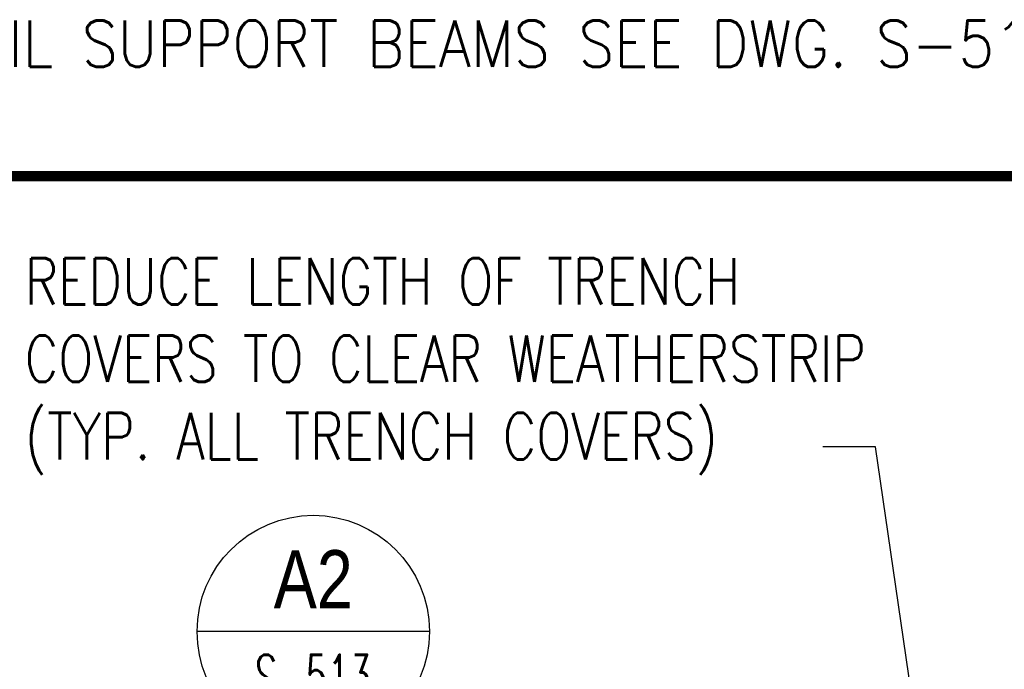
# Model space of a CAD drawing. Header units: inches. Extents: x -9715 to 32893, y -15613 to -1138.
# Tile 42 of 256: x 8875 to 9129, y -11743 to -11575. Entities that reach past the tile are written whole.
import ezdxf
from ezdxf.enums import TextEntityAlignment as Align

# ---------------------------------------------------------------- set-up
doc = ezdxf.new("R2010")
doc.units = ezdxf.units.IN
doc.header["$MEASUREMENT"] = 0
doc.layers.get('0').update_dxf_attribs({"color": 252})
for name, color, linetype in [('S-ANNO-SYMB', 2, 'Continuous'), ('S-ANNO-TEXT', 2, 'Continuous'), ('S7', 2, 'Continuous')]:
    doc.layers.add(name, color=color, linetype=linetype)
doc.styles.add('125', font='romans.shx', dxfattribs={"width": 0.8, "height": 2})
doc.styles.add('DIM', font='ROMANS.shx', dxfattribs={"width": 0.8})
doc.styles.add('ROMANS', font='ROMANS.shx', dxfattribs={"width": 0.8})
doc.styles.add('TITTEXTL', font='swiss.ttf', dxfattribs={"width": 0.8})
doc.dimstyles.new('DIM-96', dxfattribs={"dimscale": 0, "dimtxt": 12, "dimasz": 12, "dimexe": 6, "dimexo": 6, "dimgap": 6, "dimtad": 1, "dimdec": 1, "dimzin": 3, "dimdsep": 46, "dimlunit": 4, "dimtxsty": 'DIM', "dimcen": 0, "dimdle": 0.0625, "dimclrd": 256, "dimclre": 256, "dimclrt": 2, "dimazin": 0, "dimtfac": 1, "dimtdec": 1, "dimtmove": 1, "dimatfit": 0, "dimfxl": 0.0625, "dimfrac": 2, "dimtolj": 1, "dimtzin": 0, "dimarcsym": 0})

# ---------------------------------------------------------------- blocks, each defined once
blk = doc.blocks.new('Anno_Section_A2')
at = {"color": 0, "linetype": 'ByBlock', "lineweight": -2}
blk.add_line((2.5, 0), (-2.5, 0), dxfattribs=at)
blk.add_circle((0, 0), 2.5, dxfattribs=at)
at = {"color": 0, "linetype": 'ByBlock', "lineweight": -2, "style": 'ROMANS', "width": 0.8}
blk.add_attdef('NUMBER', text='', height=1, dxfattribs=at).set_placement((0, 0.5), align=Align.CENTER)
blk.add_attdef('SHEET', text='', height=0.75, dxfattribs=at).set_placement((0, -0.5), align=Align.TOP_CENTER)

msp = doc.modelspace()

# ---------------------------------------------------------------- linework, layer by layer
at = {"layer": 'S-ANNO-SYMB', "const_width": 2.688}
msp.add_lwpolyline([(6876.49245, -11615.85521), (9444.10116, -11615.85521)], dxfattribs=at)

# ---------------------------------------------------------------- block references
at = {"layer": 'S-ANNO-SYMB'}
ref = msp.add_blockref('Anno_Section_A2', (8950.91525, -11733.45381), dxfattribs=dict(at, xscale=12, yscale=12, zscale=11.99999999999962))
ref.add_attrib('NUMBER', 'A2', dxfattribs={"layer": '0', "color": 0, "linetype": 'ByBlock', "lineweight": -2, "height": 15, "style": 'TITTEXTL', "width": 0.796875}).set_placement((8950.91525, -11727.45381, 250), align=Align.CENTER)
ref.add_attrib('SHEET', 'S-513', dxfattribs={"layer": '0', "color": 0, "linetype": 'ByBlock', "lineweight": -2, "height": 12, "style": 'ROMANS', "width": 0.55}).set_placement((8950.91525, -11739.45381, 250), align=Align.TOP_CENTER)

# ---------------------------------------------------------------- texts
at = {"layer": 'S-ANNO-TEXT', "ltscale": 20, "style": '125', "width": 0.9}
msp.add_text('FOR DOOR RAIL SUPPORT BEAMS SEE DWG. S-512.', height=12.0000005, dxfattribs=at).set_placement((8771.2914, -11587.6489))
at = {"layer": 'S-ANNO-TEXT', "insert": (8876.42278, -11637.00734), "char_height": 12.0000005, "width": 256.2406385, "attachment_point": 1, "style": '125'}
msp.add_mtext('REDUCE LENGTH OF TRENCH COVERS TO CLEAR WEATHERSTRIP (TYP. ALL TRENCH COVERS)', dxfattribs=at)

# ---------------------------------------------------------------- leaders
at = {"layer": 'S7', "color": 1}
msp.add_leader([(9120.86525, -11855.5183), (9096.07552, -11685.76207), (9082.53014, -11685.76207)], dimstyle='DIM-96', override={"dimscale": 1, "dimtad": 0, "dimclrd": 1}, dxfattribs=at)

doc.saveas('drawing.dxf')
